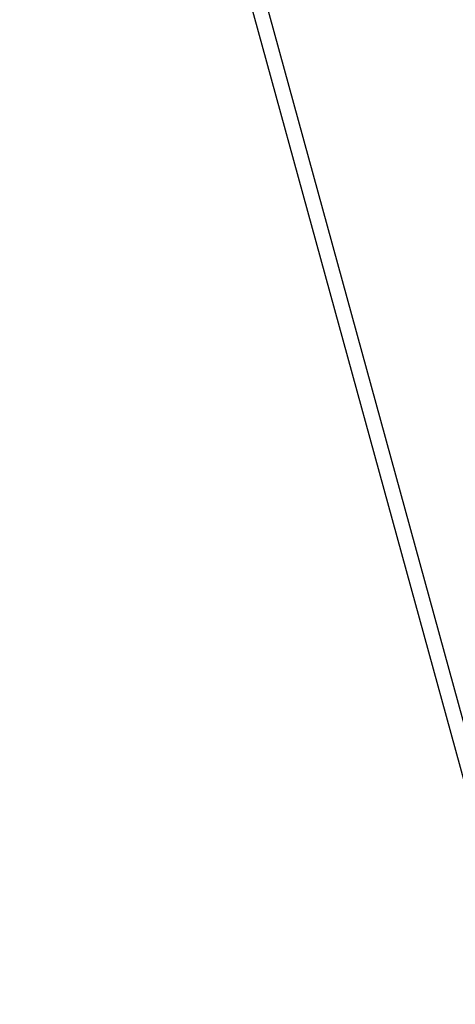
# Model space of a CAD drawing. Extents: x 447258 to 447844, y 441190 to 442763.
# Tile 14 of 30: x 447258 to 447403, y 441669 to 441998. Entities that reach past the tile are written whole.
import ezdxf

# ---------------------------------------------------------------- set-up
doc = ezdxf.new("R2010")
doc.units = 0
doc.header["$LTSCALE"] = 2
doc.header["$MEASUREMENT"] = 0
doc.linetypes.add('AUSGEZOGEN', pattern=[0])
doc.layers.get('0').update_dxf_attribs({"linetype": 'AUSGEZOGEN'})
for name, color, linetype in [('FBR', 8, 'CONTINUOUS'), ('Planeinteilung', 6, 'CONTINUOUS'), ('RAHMEN', 250, 'AUSGEZOGEN')]:
    doc.layers.add(name, color=color, linetype=linetype)

# ---------------------------------------------------------------- blocks, each defined once
blk = doc.blocks.new('1135297')
blk.add_line((0, 0), (1135, 0))
at = {"layer": 'RAHMEN'}
blk.add_line((25, 5), (950, 5), dxfattribs=at)

msp = doc.modelspace()

# ---------------------------------------------------------------- linework, layer by layer
at = {"layer": 'FBR'}
for points in [[(447427.91, 442233.05, 0), (447428.12, 442231.81, -0.000002), (447432.24, 442207.4, -0.000028)], [(447621.84, 441538.2, 0.000001), (447626.14, 441528.44, 0.000001), (447630.88, 441517.67)], [(447480.07, 442014.16, -0.000012), (447480.65, 442010.76, 0.000003), (447481.3, 442006.93, 0.001084)]]:
    msp.add_lwpolyline(points, format="xyb", dxfattribs=at)

# ---------------------------------------------------------------- block references
at = {"layer": 'Planeinteilung', "linetype": 'Continuous', "rotation": 285.3280982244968}
msp.add_blockref('1135297', (447257.6, 442284.75), dxfattribs=at)

doc.saveas('drawing.dxf')
